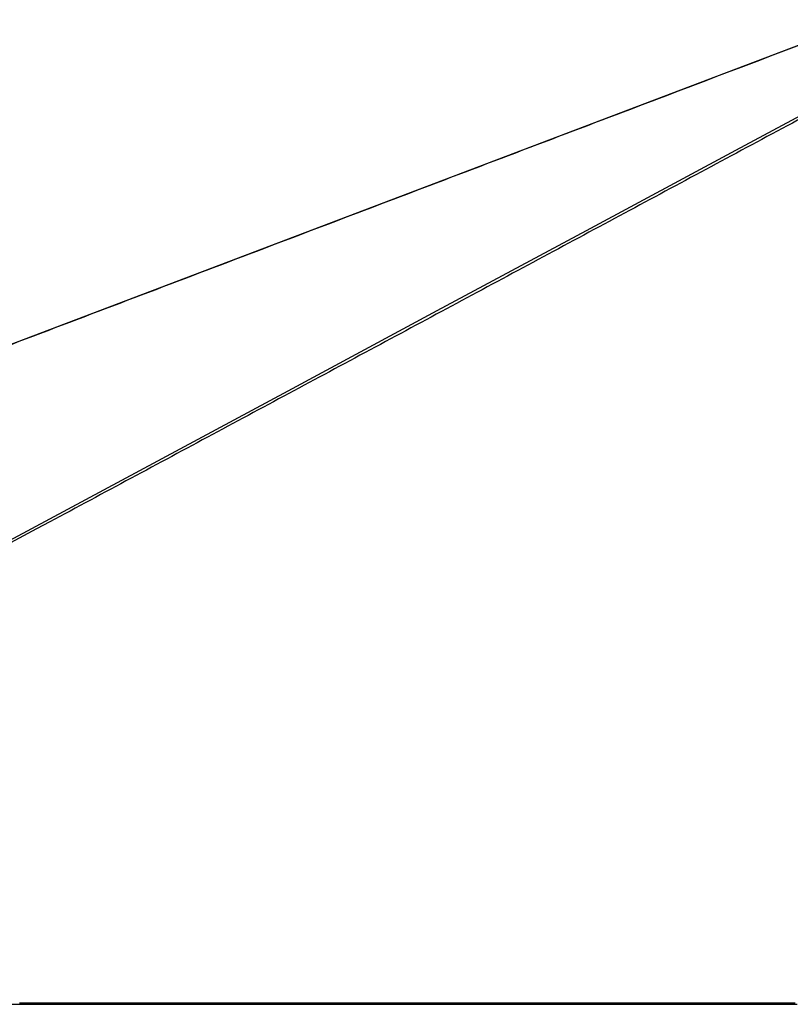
# Model space of a CAD drawing. Header units: millimetres. Extents: x 20 to 26560, y 16 to 18133.
# Tile 3 of 106: x 3558 to 4592, y 6061 to 7381. Entities that reach past the tile are written whole.
import ezdxf

# ---------------------------------------------------------------- set-up
doc = ezdxf.new("R2010")
doc.units = ezdxf.units.MM
doc.header["$LTSCALE"] = 2

msp = doc.modelspace()

# ---------------------------------------------------------------- linework, layer by layer
at = {"color": 7, "linetype": 'Continuous', "lineweight": 25}
for p, q in [((4345.18, 6060.78), (4319.32, 6060.78)), ((4446.37, 6060.78), (4420.03, 6060.78))]:
    msp.add_line(p, q, dxfattribs=at)
at = {"color": 7, "linetype": 'Continuous', "lineweight": 25, "flags": 128}
for points in [[(4692.62, 7381.13), (4444.32, 7286.78), (3985.61, 7112.51), (3166.49, 6801.33), (2123.96, 6405.3), (1665.24, 6231.04), (1640.01, 6221.46), (1614.79, 6211.88), (1589.57, 6202.3), (1564.93, 6192.94), (1541.1, 6183.89), (1518.1, 6175.15), (1495.92, 6166.72), (1474.08, 6158.42), (1459.11, 6152.74), (1441.92, 6146.21), (1422.5, 6138.83), (1400.86, 6130.61), (1377, 6121.55), (1350.92, 6111.64), (1331.99, 6104.45)], [(3545.48, 6060.78), (3561, 6060.78), (3568.75, 6060.78), (3576.51, 6060.78), (3592.03, 6060.78), (3599.79, 6060.78), (3615.31, 6060.78), (3623.07, 6060.78), (3638.58, 6060.78), (3646.34, 6060.78), (3661.86, 6060.78), (3669.62, 6060.78), (3677.38, 6060.78), (3692.89, 6060.78), (3700.65, 6060.78), (3716.17, 6060.78), (3723.93, 6060.78), (3739.45, 6060.78), (3747.21, 6060.78), (3754.96, 6060.78), (3770.48, 6060.78), (3778.24, 6060.78), (3793.76, 6060.78), (3801.52, 6060.78), (3817.03, 6060.78), (3824.79, 6060.78), (3840.31, 6060.78), (3848.07, 6060.78), (3855.83, 6060.78), (3871.35, 6060.78), (3879.1, 6060.78), (3894.62, 6060.78), (3902.38, 6060.78), (3917.9, 6060.78), (3925.66, 6060.78), (3941.18, 6060.78), (3948.93, 6060.78), (3956.69, 6060.78), (3972.21, 6060.78), (3979.97, 6060.78), (3995.49, 6060.78), (4003.25, 6060.78), (4018.76, 6060.78), (4026.52, 6060.78), (4042.04, 6060.78), (4049.8, 6060.78), (4057.56, 6060.78), (4073.07, 6060.78), (4080.83, 6060.78), (4096.35, 6060.78), (4104.11, 6060.78), (4119.63, 6060.78), (4127.39, 6060.78), (4135.14, 6060.78), (4150.66, 6060.78), (4158.42, 6060.78), (4173.94, 6060.78), (4181.7, 6060.78), (4197.21, 6060.78), (4204.97, 6060.78), (4220.49, 6060.78), (4228.25, 6060.78), (4236.01, 6060.78), (4251.53, 6060.78), (4259.28, 6060.78), (4274.8, 6060.78), (4282.56, 6060.78), (4298.08, 6060.78), (4305.84, 6060.78), (4321.35, 6060.78), (4329.11, 6060.78), (4336.87, 6060.78), (4352.39, 6060.78), (4360.15, 6060.78), (4375.67, 6060.78), (4383.42, 6060.78), (4398.94, 6060.78), (4406.7, 6060.78), (4422.22, 6060.78), (4429.98, 6060.78), (4437.74, 6060.78), (4453.25, 6060.78), (4461.01, 6060.78), (4476.53, 6060.78), (4484.29, 6060.78), (4499.81, 6060.78), (4507.56, 6060.78), (4515.32, 6060.78), (4530.84, 6060.78), (4538.6, 6060.78), (4554.12, 6060.78), (4561.88, 6060.78), (4577.39, 6060.78), (4585.15, 6060.78), (4600.67, 6060.78)], [(3558.26, 6062.73), (3566.02, 6062.73), (3581.54, 6062.73), (3589.29, 6062.73), (3604.81, 6062.73), (3612.57, 6062.73), (3628.09, 6062.73), (3635.85, 6062.73), (3643.61, 6062.73), (3659.12, 6062.73), (3666.88, 6062.73), (3682.4, 6062.73), (3690.16, 6062.73), (3705.68, 6062.73), (3713.44, 6062.73), (3721.19, 6062.73), (3736.71, 6062.73), (3744.47, 6062.73), (3759.99, 6062.73), (3767.75, 6062.73), (3783.26, 6062.73), (3791.02, 6062.73), (3806.54, 6062.73), (3814.3, 6062.73), (3822.06, 6062.73), (3837.58, 6062.73), (3845.33, 6062.73), (3860.85, 6062.73), (3868.61, 6062.73), (3884.13, 6062.73), (3891.89, 6062.73), (3907.4, 6062.73), (3915.16, 6062.73), (3922.92, 6062.73), (3938.44, 6062.73), (3946.2, 6062.73), (3961.72, 6062.73), (3969.47, 6062.73), (3984.99, 6062.73), (3992.75, 6062.73), (4008.27, 6062.73), (4016.03, 6062.73), (4023.79, 6062.73), (4039.3, 6062.73), (4047.06, 6062.73), (4062.58, 6062.73), (4070.34, 6062.73), (4085.86, 6062.73), (4093.61, 6062.73), (4101.37, 6062.73), (4116.89, 6062.73), (4124.65, 6062.73), (4140.17, 6062.73), (4147.93, 6062.73), (4163.44, 6062.73), (4171.2, 6062.73), (4186.72, 6062.73), (4194.48, 6062.73), (4202.24, 6062.73), (4217.76, 6062.73), (4225.51, 6062.73), (4241.03, 6062.73), (4248.79, 6062.73), (4264.31, 6062.73), (4272.07, 6062.73), (4287.58, 6062.73), (4295.34, 6062.73), (4303.1, 6062.73), (4318.62, 6062.73), (4326.38, 6062.73), (4341.9, 6062.73), (4349.65, 6062.73), (4365.17, 6062.73), (4372.93, 6062.73), (4388.45, 6062.73), (4396.21, 6062.73), (4403.97, 6062.73), (4419.48, 6062.73), (4427.24, 6062.73), (4442.76, 6062.73), (4450.52, 6062.73), (4466.04, 6062.73), (4473.79, 6062.73), (4481.55, 6062.73), (4497.07, 6062.73), (4504.83, 6062.73), (4520.35, 6062.73), (4528.11, 6062.73), (4543.62, 6062.73), (4551.38, 6062.73), (4566.9, 6062.73), (4574.66, 6062.73), (4582.42, 6062.73), (4597.93, 6062.73)]]:
    msp.add_lwpolyline(points, dxfattribs=at)
at = {"color": 8, "linetype": 'Continuous', "lineweight": 25, "flags": 128}
msp.add_lwpolyline([(2470.95, 6105.99), (3918.21, 6883.48), (4118.28, 6990.97), (4318.36, 7098.45), (4518.46, 7205.95), (4718.57, 7313.45), (4830.54, 7373.6)], dxfattribs=at)
at = {"color": 8, "linetype": 'Continuous', "lineweight": 25}
for points, knots in [([(4693.35, 7381.02), (4616.94, 7351.98), (4437.66, 7283.84), (4155.49, 7176.63), (3846.84, 7059.37), (3538.2, 6942.11), (3229.55, 6824.86), (2493.91, 6545.4), (1861.16, 6305.03), (1331.28, 6103.74)], [0, 0, 0, 0, 0.0681824, 0.1599849, 0.2517875, 0.3435901, 0.4353927, 0.5271954, 1, 1, 1, 1]), ([(4842.58, 7376.1), (4791.64, 7348.7), (4668.01, 7282.19), (4471.57, 7176.63), (4253.36, 7059.37), (4035.13, 6942.11), (3816.9, 6824.86), (3297.96, 6546.05), (2851.74, 6306.33), (2478.28, 6105.69)], [0, 0, 0, 0, 0.0646749, 0.156974, 0.2492732, 0.3415724, 0.4338716, 0.5261708, 1, 1, 1, 1])]:
    msp.add_open_spline(points, degree=3, knots=knots, dxfattribs=at)

doc.saveas('drawing.dxf')
